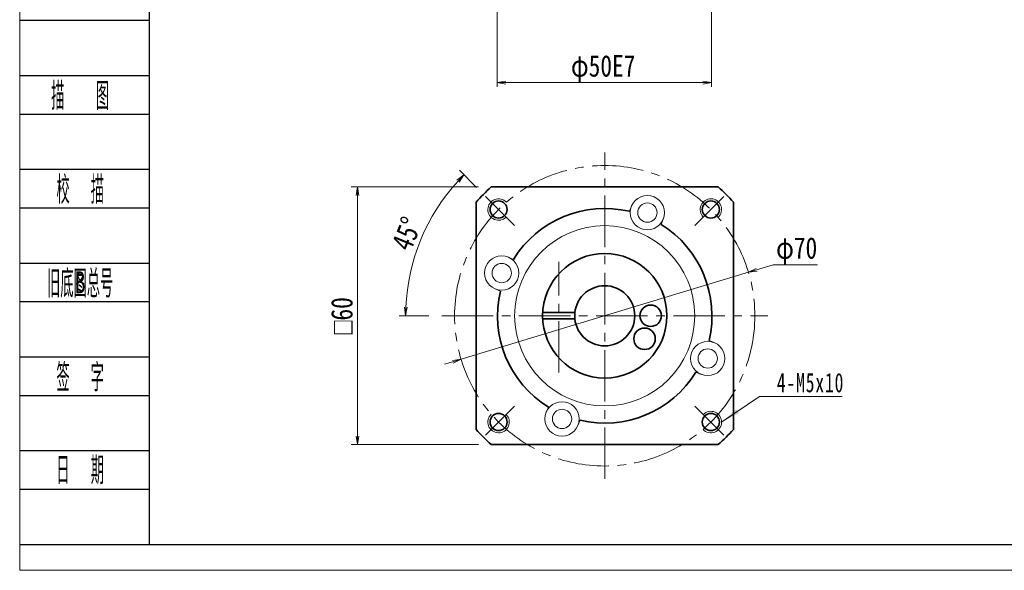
# Model space of a CAD drawing. Header units: millimetres. Extents: x -9 to 506, y -9 to 349.
# Tile 1 of 5: x -6 to 224, y -9 to 119. Entities that reach past the tile are written whole.
import ezdxf
from ezdxf.enums import TextEntityAlignment as Align

# ---------------------------------------------------------------- set-up
doc = ezdxf.new("R2010")
doc.units = ezdxf.units.MM
doc.linetypes.add('点画线', pattern=[18, 12, -2, 2, -2])
doc.layers.add('2细线层', color=4, linetype='Continuous')
doc.layers.add('6文字层', color=3, linetype='Continuous')
for name, color, linetype, lineweight in [('EB0_1', 7, 'Continuous', 35), ('中心线层', 1, '点画线', 18), ('图框_外框线', 7, 'Continuous', 18), ('尺寸线层', 3, 'Continuous', 18), ('粗实线层', 7, 'Continuous', 35), ('细实线层', 7, 'Continuous', 18)]:
    doc.layers.add(name, color=color, linetype=linetype, lineweight=lineweight)
doc.styles.add('PC_TEXTSTYLE', font='ISOCP.SHX', dxfattribs={"width": 0.707, "bigfont": 'GBCBIG.SHX'})
doc.styles.get("Standard").update_dxf_attribs({"font": 'SimSun.ttf'})
doc.styles.add('宋体', font='SimSun.ttf', dxfattribs={"width": 0.8})
doc.styles.add('标准', font='txt', dxfattribs={"width": 0.667})
doc.dimstyles.new('A水平标注$0', dxfattribs={"dimtxt": 3.5, "dimasz": 2, "dimexe": 1.5, "dimexo": 3, "dimgap": 1.1, "dimtad": 1, "dimtoh": 1, "dimdec": 4, "dimdsep": 46, "dimtxsty": '宋体', "dimblk": 'OPEN', "dimcen": 3, "dimclrd": 3, "dimclre": 3, "dimclrt": 6, "dimadec": 0, "dimazin": 0, "dimtm": 1e-09, "dimtfac": 1, "dimtdec": 4, "dimtix": 1, "dimtmove": 0, "dimatfit": 3, "dimldrblk": 'OPEN', "dimfxl": 0, "dimlwd": 13, "dimlwe": 13, "dimarcsym": 0})
doc.dimstyles.new('D直径标注φ25', dxfattribs={"dimtxt": 3.5, "dimasz": 2, "dimexe": 1, "dimexo": 3, "dimtad": 1, "dimtoh": 1, "dimdec": 1, "dimdsep": 46, "dimtxsty": '宋体', "dimblk": 'OPEN', "dimcen": 3, "dimclrd": 3, "dimclre": 3, "dimclrt": 130, "dimadec": 0, "dimazin": 0, "dimtm": 1e-09, "dimtfac": 1, "dimtdec": 1, "dimtmove": 0, "dimatfit": 0, "dimldrblk": 'OPEN', "dimfxl": 0, "dimlwd": 13, "dimlwe": 13, "dimarcsym": 0})

# ---------------------------------------------------------------- blocks, each defined once
blk = doc.blocks.new('_Open')
at = {"color": 0, "linetype": 'ByBlock', "lineweight": -2}
for p, q in [((-1, 0.17), (0, 0)), ((-1, -0.17), (0, 0)), ((0, 0), (-1, 0))]:
    blk.add_line(p, q, dxfattribs=at)
blk = doc.blocks.new('*D8')
at = {"layer": 'Defpoints', "color": 0, "transparency": 16777216}
for p in [(103.9, 80.21), (72.71, 20.21), (103.9, 20.21)]:
    blk.add_point(p, dxfattribs=at)
at = {"layer": '尺寸线层', "color": 3, "lineweight": 13, "transparency": 16777216}
for p, q in [((100.9, 80.21), (71.21, 80.21)), ((72.71, 78.21), (72.71, 22.21)), ((100.9, 20.21), (71.21, 20.21))]:
    blk.add_line(p, q, dxfattribs=at)
at = {"layer": '尺寸线层', "color": 3, "lineweight": 13, "transparency": 16777216, "xscale": 2, "yscale": 2, "zscale": 2}
for p, rotation in [((72.71, 80.21), 90), ((72.71, 20.21), 270)]:
    blk.add_blockref('_Open', p, dxfattribs=dict(at, rotation=rotation))
at = {"layer": '尺寸线层', "color": 6, "transparency": 16777216, "insert": (69.09, 50.21), "char_height": 5, "attachment_point": 5, "rotation": 90, "style": '宋体', "bg_fill": 3, "box_fill_scale": 1.1, "bg_fill_color": 257, "bg_fill_transparency": 0}
blk.add_mtext('{\\famgdt|b0|i0|c0|p0;o}{60}', dxfattribs=at)
blk = doc.blocks.new('*D9')
at = {"layer": 'Defpoints', "color": 0, "transparency": 16777216}
for p in [(102.58, 77.99), (109.32, 71.25), (92.36, 50.21), (168.36, 50.21)]:
    blk.add_point(p, dxfattribs=at)
at = {"layer": '尺寸线层', "color": 3, "lineweight": 13, "transparency": 16777216}
for p, q in [((100.46, 80.11), (96.47, 84.1)), ((89.36, 50.21), (82.44, 50.21))]:
    blk.add_line(p, q, dxfattribs=at)
blk.add_arc((130.36, 50.21), 46.42, 137.4688, 177.5312, dxfattribs=at)
at = {"layer": '尺寸线层', "color": 3, "lineweight": 13, "transparency": 16777216, "xscale": 2, "yscale": 2, "zscale": 2}
for p, rotation in [((97.53, 83.04), 46.2344207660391), ((83.94, 50.21), 268.7655792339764)]:
    blk.add_blockref('_Open', p, dxfattribs=dict(at, rotation=rotation))
at = {"layer": '尺寸线层', "color": 6, "transparency": 16777216, "insert": (84.22, 69.32), "char_height": 5, "attachment_point": 5, "rotation": 67.5, "style": '宋体', "bg_fill": 3, "box_fill_scale": 1.1, "bg_fill_color": 257, "bg_fill_transparency": 0}
blk.add_mtext('45%%d', dxfattribs=at)
at = {"layer": 'Defpoints', "color": 0, "transparency": 16777216}
blk.add_point((87.47, 67.98), dxfattribs=at)
blk = doc.blocks.new('*D10')
at = {"layer": 'Defpoints', "color": 0, "transparency": 16777216}
for p in [(163.86, 60.35), (96.86, 40.08)]:
    blk.add_point(p, dxfattribs=at)
at = {"layer": '尺寸线层', "color": 3, "lineweight": 13, "transparency": 16777216}
for p, q in [((165.77, 60.93), (169.6, 62.09)), ((169.6, 62.09), (179.99, 62.09)), ((96.86, 40.08), (163.86, 60.35)), ((94.94, 39.5), (93.03, 38.92))]:
    blk.add_line(p, q, dxfattribs=at)
at = {"layer": '尺寸线层', "color": 3, "lineweight": 13, "transparency": 16777216, "xscale": 2, "yscale": 2, "zscale": 2}
for p, rotation in [((163.86, 60.35), 196.8341069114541), ((96.86, 40.08), 16.83410691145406)]:
    blk.add_blockref('_Open', p, dxfattribs=dict(at, rotation=rotation))
at = {"layer": '尺寸线层', "color": 130, "transparency": 16777216, "insert": (175.11, 65.32), "char_height": 5, "attachment_point": 5, "style": '宋体'}
blk.add_mtext('φ70', dxfattribs=at)
blk = doc.blocks.new('*X5')
at = {"layer": '尺寸线层', "linetype": 'Continuous'}
blk.add_hatch(color=0, dxfattribs=at).paths.add_polyline_path([(-10.63, -5.96), (-7.21, -2.97), (-6.58, -3.91)], flags=0)
at = {"layer": '尺寸线层', "color": 0, "linetype": 'Continuous'}
blk.add_line((-10.63, -5.96), (-1.81, 0), dxfattribs=at)
at = {"layer": '尺寸线层', "color": 0}
for p, q in [((-1.81, 0), (0, 0)), ((0, 0), (0, 0)), ((0, 0), (17.48, 0))]:
    blk.add_line(p, q, dxfattribs=at)
at = {"layer": '尺寸线层', "color": 0, "insert": (2.25, 0.9), "char_height": 4.5, "width": 30.4628, "attachment_point": 7, "line_spacing_factor": 1.15057, "style": '标准'}
blk.add_mtext('\\T1.1;4-M5x10', dxfattribs=at)
blk = doc.blocks.new('*D31')
at = {"layer": 'Defpoints', "color": 0, "transparency": 16777216}
for p in [(105.26, 136.94), (155.26, 136.94), (155.26, 104.51)]:
    blk.add_point(p, dxfattribs=at)
at = {"layer": '尺寸线层', "color": 3, "lineweight": 13, "transparency": 16777216}
for p, q in [((105.26, 133.94), (105.26, 103.51)), ((155.26, 133.94), (155.26, 103.51)), ((107.26, 104.51), (153.26, 104.51))]:
    blk.add_line(p, q, dxfattribs=at)
at = {"layer": '尺寸线层', "color": 3, "lineweight": 13, "transparency": 16777216, "xscale": 2, "yscale": 2, "zscale": 2, "rotation": 180}
blk.add_blockref('_Open', (105.26, 104.51), dxfattribs=at)
at = {"layer": '尺寸线层', "color": 3, "lineweight": 13, "transparency": 16777216, "xscale": 2, "yscale": 2, "zscale": 2}
blk.add_blockref('_Open', (155.26, 104.51), dxfattribs=at)
at = {"layer": '尺寸线层', "color": 130, "transparency": 16777216, "insert": (129.99, 107.74), "char_height": 5, "attachment_point": 5, "style": '宋体'}
blk.add_mtext('φ50E7', dxfattribs=at)

msp = doc.modelspace()

# ---------------------------------------------------------------- linework, layer by layer
at = {"layer": '2细线层'}
for p, q in [((-5.97114, 119.04315), (24.11358, 119.04315)), ((-5.97114, 106.19281), (24.11358, 106.19281)), ((-5.97114, 97.19756), (24.11358, 97.19756)), ((-5.97114, 84.34722), (24.11358, 84.34722)), ((-5.97114, 75.35197), (24.11358, 75.35197)), ((-5.97114, 62.50163), (24.11358, 62.50163)), ((-5.97114, 53.50639), (24.11358, 53.50639)), ((-5.97114, 40.65604), (24.11358, 40.65604)), ((-5.97114, 31.6608), (24.11358, 31.6608)), ((-5.97114, 18.81045), (24.11358, 18.81045)), ((-5.97114, 9.81521), (24.11358, 9.81521)), ((-5.97114, -3.03514), (24.11358, -3.03514))]:
    msp.add_line(p, q, dxfattribs=at)
at = {"layer": 'EB0_1', "linetype": 'Continuous', "lineweight": 35}
for p, q in [((156.81372, 80.21331), (103.89869, 80.21331)), ((100.3562, 76.67083), (100.3562, 23.7558)), ((160.3562, 23.7558), (160.3562, 76.67083)), ((103.89869, 20.21331), (156.81372, 20.21331))]:
    msp.add_line(p, q, dxfattribs=at)
at = {"layer": 'EB0_1'}
for p, q in [((115.87561, 50.96331), (123.3965, 50.96331)), ((115.87561, 49.46331), (123.3965, 49.46331))]:
    msp.add_line(p, q, dxfattribs=at)
for centre, radius in [((130.3562, 50.21331), 14.5), ((130.3562, 50.21331), 7), ((141.07635, 50.21331), 2.5), ((139.64012, 44.85324), 2.5)]:
    msp.add_circle(centre, radius, dxfattribs=at)
for radius, start, end in [(40, 131.4096221, 138.5903779), (40, 41.4096221, 48.5903779), (25, 76.7068962, 148.2931038), (25, 346.7068962, 58.2931038), (25, 166.7068962, 238.2931038), (25, 256.7068962, 328.2931038), (40, 221.4096221, 228.5903779), (40, 311.4096221, 318.5903779)]:
    msp.add_arc((130.3562, 50.21331), radius, start, end, dxfattribs=at)
at = {"layer": '中心线层'}
for p, q in [((130.3562, 12.21331), (130.3562, 88.21331)), ((119.63606, 36.96331), (119.63606, 62.78331)), ((92.3562, 50.21331), (168.3562, 50.21331))]:
    msp.add_line(p, q, dxfattribs=at)
at = {"layer": '中心线层', "linetype": '点画线', "lineweight": 18}
for p, q in [((109.31632, 71.25319), (102.57948, 77.99004)), ((151.39609, 71.25319), (158.13293, 77.99004)), ((109.31632, 29.17343), (102.57948, 22.43659)), ((151.39609, 29.17343), (158.13293, 22.43659))]:
    msp.add_line(p, q, dxfattribs=at)
msp.add_circle((130.3562, 50.21331), 35, dxfattribs=at)
at = {"layer": '粗实线层'}
for centre in [(105.60747, 74.96205), (155.10494, 74.96205), (105.60747, 25.46457), (155.10494, 25.46457)]:
    msp.add_circle(centre, 2, dxfattribs=at)
at = {"layer": '粗实线层', "lineweight": 18}
for centre, start, end in [((105.60747, 74.96205), 42.9532869, 315), ((155.10494, 74.96205), 312.9532869, 225), ((155.10494, 25.46457), 222.9532869, 135), ((105.60747, 25.46457), 132.9532869, 45)]:
    msp.add_arc(centre, 2.5, start, end, dxfattribs=at)
at = {"layer": '细实线层'}
for p, q in [((136.61045, 75.76491), (136.10452, 74.54348)), ((144.00149, 72.70345), (143.49556, 71.48201)), ((107.86607, 63.8586), (109.08751, 63.35266)), ((104.8046, 56.46756), (106.02604, 55.96163)), ((155.9078, 43.95906), (154.68637, 44.465)), ((152.84634, 36.56803), (151.6249, 37.07396)), ((116.71092, 27.72318), (117.21685, 28.94462)), ((124.10195, 24.66171), (124.60789, 25.88315))]:
    msp.add_line(p, q, dxfattribs=at)
for centre, radius in [((140.30597, 74.23418), 4), ((140.30597, 74.23418), 2.25), ((130.3562, 50.21331), 21), ((106.33534, 60.16308), 4), ((106.33534, 60.16308), 2.25), ((154.37707, 40.26354), 4), ((154.37707, 40.26354), 2.25), ((120.40643, 26.19244), 4), ((120.40643, 26.19244), 2.25)]:
    msp.add_circle(centre, radius, dxfattribs=at)

# ---------------------------------------------------------------- block references
at = {"layer": '尺寸线层'}
msp.add_blockref('*X5', (168.2312, 31.42352), dxfattribs=at)

# ---------------------------------------------------------------- texts
at = {"layer": '6文字层', "color": 3, "style": 'PC_TEXTSTYLE'}
for s, width, p in [('描   图', 0.6667, (8.05065, 101.69518)), ('校  描', 0.667, (8.05065, 79.8496)), ('旧底图总号', 0.667, (8.05065, 58.00401)), ('签  字', 0.667, (8.05065, 36.15842)), ('日  期', 0.667, (8.05866, 14.44108))]:
    msp.add_text(s, height=6.425173, dxfattribs=dict(at, width=width)).set_placement(p, align=Align.MIDDLE)
at = {"layer": '6文字层', "width": 0.707}
msp.add_text('B', height=5.14014, dxfattribs=at).set_placement((8.05065, 58.00401), align=Align.MIDDLE)

# ---------------------------------------------------------------- dimensions: what is measured, and where the dimension line sits
at = {"layer": '尺寸线层'}
dim = msp.add_linear_dim(base=(155.2573, 104.50711), p1=(105.2573, 136.94456), p2=(155.2573, 136.94456), text='φ<>E7', dimstyle='D直径标注φ25', override={"dimtxt": 5, "dimgap": 0.625, "dimtad": 1, "dimdec": 1, "dimlfac": 1, "dimpost": '<>', "dimblk": 'Open', "dimse1": 0, "dimse2": 0, "dimsd1": 0, "dimsd2": 0, "dimtofl": 1, "dimtvp": 0.1, "dimtfill": 0, "dimtfillclr": 256}, dxfattribs=at)
dim.commit()
dim.dimension.update_dxf_attribs({"geometry": '*D31', "text_midpoint": (129.99167, 104.50711), "dimtype": 160})

# ---------------------------------------------------------------- next in the draw order: dimensions: what is measured, and where the dimension line sits
dim = msp.add_linear_dim(base=(72.71342, 20.21331), p1=(103.89869, 80.21331), p2=(103.89869, 20.21331), angle=270, text='{\\famgdt|b0|i0|c0|p0;o}{<>}', dimstyle='A水平标注$0', override={"dimtxt": 5, "dimgap": 1.1, "dimtad": 1, "dimdec": 4, "dimlfac": 1, "dimpost": '<>', "dimblk": 'Open', "dimse1": 0, "dimse2": 0, "dimsd1": 0, "dimsd2": 0, "dimtofl": 1, "dimtvp": 0.1, "dimtfill": 1, "dimtfillclr": 256}, dxfattribs=at)
dim.commit()
dim.dimension.update_dxf_attribs({"geometry": '*D8', "text_midpoint": (72.71342, 50.21331), "dimtype": 160})

# ---------------------------------------------------------------- next in the draw order: dimensions: what is measured, and where the dimension line sits
dim = msp.add_angular_dim_2l(base=(87.47091, 67.97698), line1=((109.31632, 71.25319), (102.57948, 77.99004)), line2=((92.3562, 50.21331), (168.3562, 50.21331)), dimstyle='A水平标注$0', override={"dimtxt": 5, "dimblk": 'Open', "dimtfill": 1, "dimtfillclr": 256}, dxfattribs=at)
dim.commit()
dim.dimension.update_dxf_attribs({"geometry": '*D9', "text_midpoint": (84.22237, 69.32257)})

# ---------------------------------------------------------------- next in the draw order: linework, layer by layer
at = {"layer": '图框_外框线', "color": 3}
msp.add_lwpolyline([(-6.04979, -9.06781), (500.69483, -9.06781), (500.69483, 349.27303), (-6.04979, 349.27303)], close=True, dxfattribs=at)
at = {"layer": '图框_外框线', "color": 3, "lineweight": 25}
msp.add_lwpolyline([(24.11358, -3.03514), (494.66216, -3.03514), (494.66216, 343.24036), (24.11358, 343.24036)], close=True, dxfattribs=at)

# ---------------------------------------------------------------- next in the draw order: dimensions: what is measured, and where the dimension line sits
at = {"layer": '尺寸线层'}
dim = msp.add_diameter_dim_2p(p1=(96.85605, 40.07726), p2=(163.85636, 60.34937), dimstyle='D直径标注φ25', override={"dimtxt": 5, "dimpost": 'φ<>', "dimtfill": 0}, dxfattribs=at)
dim.commit()
dim.dimension.update_dxf_attribs({"geometry": '*D10', "text_midpoint": (175.10669, 62.08691), "dimtype": 163})

doc.saveas('drawing.dxf')
